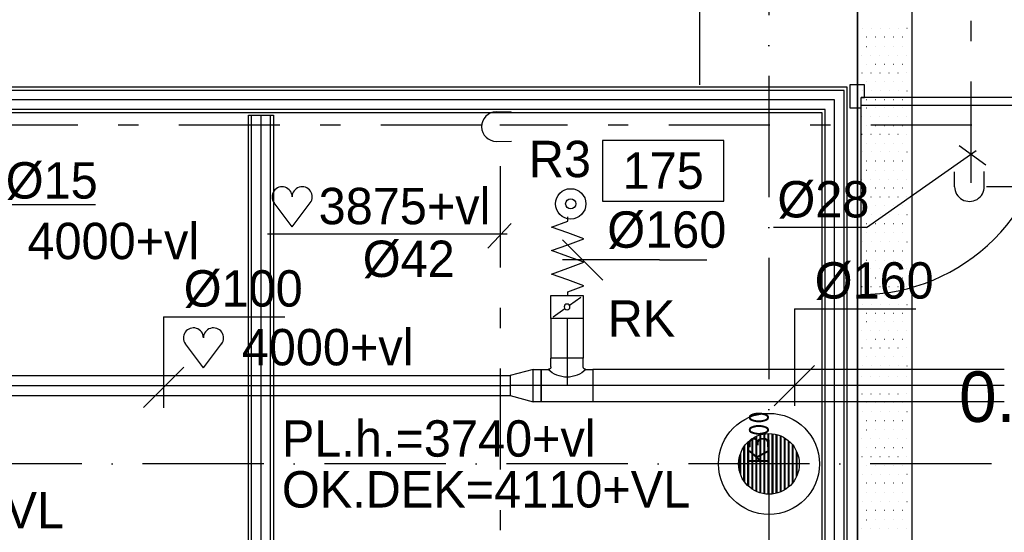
# Model space of a CAD drawing. Extents: x 25315 to 170951, y 867852 to 951952.
# Tile 60 of 119: x 121517 to 126388, y 898089 to 900625. Entities that reach past the tile are written whole.
import ezdxf
from ezdxf.enums import TextEntityAlignment as Align

# ---------------------------------------------------------------- set-up
doc = ezdxf.new("R2010")
doc.units = 0
doc.header["$LTSCALE"] = 100
for name, pattern in [('2322109', [10, 5, -2, 1, -2]), ('CENTER2', [11.25, 7.5, -1.25, 1.25, -1.25]), ('CENTER4', [5, 3.125, -0.625, 0.625, -0.625]), ('DASHDOT', [9, 6, -1.5, 0, -1.5]), ('LURETOUR', [6, 4, -2])]:
    doc.linetypes.add(name, pattern=pattern)
doc.layers.get('0').update_dxf_attribs({"linetype": 'CONTINUOUS'})
for name, color, linetype in [('AL$7----_STRAMIEN', 1, 'DASHDOT'), ('AL$8----_HULPKOLOM', 2, 'CONTINUOUS'), ('AL28----_KONSTRUKTIE', 3, 'CONTINUOUS'), ('ALN-----_BLOCKNAAM', 2, 'CONTINUOUS'), ('ALXAA---_GEWBETON', 12, 'CONTINUOUS'), ('BOUW', 8, 'CONTINUOUS'), ('KABELGOOT', 8, 'CONTINUOUS'), ('WL531---', 4, 'CONTINUOUS'), ('WL561---', 4, 'CONTINUOUS'), ('WL570---', 3, 'CONTINUOUS'), ('WL570---_HARTLIJN', 7, 'CONTINUOUS'), ('WL570---_RETOUR', 3, 'CONTINUOUS'), ('WM570---', 1, 'CONTINUOUS')]:
    doc.layers.add(name, color=color, linetype=linetype)
doc.styles.add('BURO-018', font='BUROFONT.shx', dxfattribs={"height": 180})
doc.styles.add('BURO-025', font='BUROFONT.shx', dxfattribs={"height": 250})
doc.styles.get("Standard").update_dxf_attribs({"font": 'ISOCP'})

# ---------------------------------------------------------------- blocks, each defined once
blk = doc.blocks.new('K300')
at = {"layer": 'ALXAA---_GEWBETON'}
h = blk.add_hatch(dxfattribs=at)
h.set_pattern_fill('GEWPBET', color=256, scale=100, style=0)
h.set_pattern_definition([(0, (0, 0), (0, 20), [])])
edge = h.paths.add_edge_path()
edge.add_arc((0, 0), 150, 0, 360)
at = {"layer": 'AL$8----_HULPKOLOM'}
blk.add_circle((0, 0), 250, dxfattribs=at)
at = {"layer": 'AL28----_KONSTRUKTIE'}
blk.add_circle((0, 0), 150, dxfattribs=at)
at = {"layer": 'ALN-----_BLOCKNAAM', "linetype": 'CONTINUOUS'}
blk.add_text('K300', height=100, dxfattribs=at).set_placement((0, 0))
blk = doc.blocks.new('LU-ORND')
at = {"color": 0, "linetype": 'CONTINUOUS'}
for p, q in [((-3, 1.5), (-3, -1.5)), ((3, 1.5), (-3, 1.5)), ((3, -1.5), (3, 1.5)), ((-3, -1.5), (3, -1.5))]:
    blk.add_line(p, q, dxfattribs=at)
blk = doc.blocks.new('*U144', base_point=(122228.2, 128900.8))
at = {"layer": 'WM570---', "linetype": 'CONTINUOUS'}
for p, q in [((122228.2, 129250.8), (122228.2, 128800.8)), ((122228.2, 129250.8), (122828.1, 129250.8)), ((122327.9, 129000.5), (122128.5, 128801.1))]:
    blk.add_line(p, q, dxfattribs=at)
at = {"layer": 'WM570---', "linetype": 'CONTINUOUS', "style": 'BURO-018'}
blk.add_text('%%c100', height=180, dxfattribs=at).set_placement((122328.2, 129300.8))
blk = doc.blocks.new('*U145', base_point=(125350, 128900.8))
at = {"layer": 'WM570---', "linetype": 'CONTINUOUS'}
for p, q in [((125350, 129280.8), (125350, 128800.8)), ((125350, 129280.8), (125949.9, 129280.8)), ((125449.7, 129000.5), (125250.3, 128801.1))]:
    blk.add_line(p, q, dxfattribs=at)
at = {"layer": 'WM570---', "linetype": 'CONTINUOUS', "style": 'BURO-018'}
blk.add_text('%%c160', height=180, dxfattribs=at).set_placement((125450, 129330.8))
blk = doc.blocks.new('HART')
at = {"color": 1}
for q in [(-39.7, 52.4), (39.7, 52.4)]:
    blk.add_line((0, 0), q, dxfattribs=at)
for centre, start, end in [((-22.1, 65.7), 0, 217.1867), ((22.1, 65.7), 322.8133, 180)]:
    blk.add_arc(centre, 22.1, start, end, dxfattribs=at)
blk = doc.blocks.new('LDS')
at = {"color": 0, "linetype": 'CONTINUOUS'}
for p, q in [((0, 1), (1, 1)), ((0, -1), (1, -1))]:
    blk.add_line(p, q, dxfattribs=at)
blk.add_arc((0, 0), 1, 90, 270, dxfattribs=at)
blk = doc.blocks.new('LU-1D-K-64')
at = {"color": 0, "linetype": 'CONTINUOUS'}
for p, q in [((-0.5, 50), (0.5, 50)), ((-0.5, -50), (0.5, -50))]:
    blk.add_line(p, q, dxfattribs=at)
at = {"layer": 'WL570---_HARTLIJN', "linetype": 'CENTER2'}
blk.add_line((-0.5, 0), (0.5, 0), dxfattribs=at)
blk = doc.blocks.new('LU-1D-VCH-A0647128')
at = {"color": 0, "linetype": 'CONTINUOUS'}
for p, q in [((40, 80), (0, 80)), ((0, 80), (0, -80)), ((40, 80), (153.1, 50)), ((40, -80), (40, 80)), ((153.1, 50), (153.1, -50)), ((0, -80), (40, -80)), ((153.1, -50), (40, -80))]:
    blk.add_line(p, q, dxfattribs=at)
at = {"layer": 'WL570---_HARTLIJN', "linetype": 'CENTER4'}
blk.add_line((0, 0), (153.1, 0), dxfattribs=at)
blk = doc.blocks.new('LU-1D-K-A0')
at = {"color": 0, "linetype": 'CONTINUOUS'}
for p, q in [((-0.5, 80), (0.5, 80)), ((-0.5, -80), (0.5, -80))]:
    blk.add_line(p, q, dxfattribs=at)
at = {"layer": 'WL570---_HARTLIJN', "linetype": 'CENTER2'}
blk.add_line((-0.5, 0), (0.5, 0), dxfattribs=at)
blk = doc.blocks.new('LU-1D-T-5A-A0A05A10086')
at = {"color": 0, "linetype": 'CONTINUOUS'}
for p, q in [((-80, 92.8), (-80, 134.9)), ((-80, 134.9), (80, 134.9)), ((80, 92.8), (80, 134.9)), ((-92.8, 80), (-128.3, 80)), ((-128.3, 80), (-128.3, -80)), ((128.3, 80), (92.8, 80)), ((128.3, -80), (128.3, 80)), ((-128.3, -80), (128.3, -80))]:
    blk.add_line(p, q, dxfattribs=at)
at = {"color": 0, "linetype": 'CONTINUOUS', "flags": 128}
for points in [[(-92.8, 80, 0.02182), (-91.4, 80.1, 0.037214), (-90.6, 80.2, 0.006436), (-88.9, 80.6, 0.02182), (-88.4, 80.8, 0.02182), (-87.4, 81.2, 0.02182), (-86.4, 81.7, 0.02182), (-85.5, 82.3, 0.02182), (-84.6, 83, 0.02182), (-83.7, 83.7, 0.02182), (-83, 84.6, 0.02182), (-82.3, 85.5, 0.02182), (-81.7, 86.4, 0.02182), (-81.2, 87.4, 0.02182), (-80.8, 88.4, 0.02182), (-80.6, 88.9, 0.006436), (-80.2, 90.6, 0.037214), (-80.1, 91.4, 0.02182), (-80, 92.8)], [(80, 92.8, 0.02182), (80.1, 91.4, 0.037214), (80.2, 90.6, 0.006436), (80.6, 88.9, 0.02182), (80.8, 88.4, 0.02182), (81.2, 87.4, 0.02182), (81.7, 86.4, 0.02182), (82.3, 85.5, 0.02182), (83, 84.6, 0.02182), (83.7, 83.7, 0.02182), (84.6, 83, 0.02182), (85.5, 82.3, 0.02182), (86.4, 81.7, 0.02182), (87.4, 81.2, 0.02182), (88.4, 80.8, 0.02182), (88.9, 80.6, 0.006436), (90.6, 80.2, 0.037214), (91.4, 80.1, 0.02182), (92.8, 80)]]:
    blk.add_lwpolyline(points, format="xyb", dxfattribs=at)
at = {"color": 0, "linetype": 'CONTINUOUS'}
blk.add_arc((0, 172.8), 131.2, 225, 315, dxfattribs=at)
at = {"layer": 'WL570---_HARTLIJN', "linetype": 'CENTER4'}
for p, q in [((0, 134.9), (0, 0)), ((-128.3, 0), (128.3, 0))]:
    blk.add_line(p, q, dxfattribs=at)
blk = doc.blocks.new('LU-1D-KL-A072')
at = {"color": 0, "linetype": 'CONTINUOUS'}
for p, q in [((-57.2, 80), (-57.2, -80)), ((57.2, 80), (-57.2, 80)), ((48.9, 68.4), (8.3, 11.6)), ((57.2, -80), (57.2, 80)), ((-8.3, -11.6), (-48.9, -68.4)), ((-57.2, -80), (57.2, -80))]:
    blk.add_line(p, q, dxfattribs=at)
blk.add_circle((0, 0), 14.3, dxfattribs=at)
blk = doc.blocks.new('LU-1D-F-A0187')
at = {"color": 0, "linetype": 'CONTINUOUS'}
for p, q in [((-174.7, 0), (-145.6, 80)), ((-145.6, 80), (-116.5, 0)), ((-58.2, 0), (-29.1, 80)), ((-29.1, 80), (0, 0)), ((58.2, 0), (87.4, 80)), ((87.4, 80), (116.5, 0)), ((-195.6, 0), (-174.7, 0)), ((-116.5, 0), (-87.4, -80)), ((-87.4, -80), (-58.2, 0)), ((0, 0), (29.1, -80)), ((29.1, -80), (58.2, 0)), ((116.5, 0), (145.6, -80)), ((145.6, -80), (174.7, 0)), ((174.7, 0), (195.6, 0))]:
    blk.add_line(p, q, dxfattribs=at)
blk = doc.blocks.new('LU-ORNAM-969610')
at = {"color": 0, "linetype": 'CONTINUOUS'}
for radius in [75, 25]:
    blk.add_circle((0, 0), radius, dxfattribs=at)

msp = doc.modelspace()

# ---------------------------------------------------------------- hatches: boundary and pattern name
at = {"layer": 'BOUW'}
h = msp.add_hatch(dxfattribs=at)
h.set_pattern_fill('GEWPBET', color=256, scale=100, angle=90, style=0)
h.set_pattern_definition([(90, (125223.774, 898427.546), (-20, 1e-15), [])])
edge = h.paths.add_edge_path()
edge.add_arc((125223.8, 898427.5), 150, 0, 360)

# ---------------------------------------------------------------- linework, layer by layer
at = {"layer": 'AL$7----_STRAMIEN', "color": 1}
for p, q in [((125223.6, 948952.5), (125223.6, 877210.3)), ((129025.4, 898427.5), (114934.4, 898427.5))]:
    msp.add_line(p, q, dxfattribs=at)
at = {"layer": 'BOUW'}
for p, q in [((124880.6, 909185.7), (124880.6, 900302.7)), ((125611.1, 900290.2), (118113.6, 900290.2)), ((125596.1, 900275.2), (118113.6, 900275.2)), ((125596.1, 896580.2), (125596.1, 900275.2)), ((125611.1, 896565.2), (125611.1, 900290.2)), ((125548.6, 900227.7), (118113.6, 900227.7)), ((125548.6, 896627.7), (125548.6, 900227.7)), ((125501.1, 900180.2), (118113.6, 900180.2)), ((125501.1, 896675.2), (125501.1, 900180.2)), ((118113.6, 900165.2), (125486.1, 900165.2)), ((125486.1, 900165.2), (125486.1, 896690.2))]:
    msp.add_line(p, q, dxfattribs=at)
for points in [[(125623.6, 900188.7), (125679.6, 900188.7), (125679.6, 900239.7), (125696.6, 900239.7), (125696.6, 900302.7), (125623.6, 900302.7), (125623.6, 900239.7), (125623.6, 900239.7), (125623.6, 900188.7), (125679.6, 900188.7)], [(126609.6, 900239.7), (125679.6, 900239.7)], [(126609.6, 900199.7), (125679.6, 900199.7)], [(125679.6, 899265.7), (125679.6, 900199.7)], [(122663.1, 896702.7), (122663.1, 900152.7)], [(122710.6, 896702.7), (122710.6, 900152.7)], [(122758.1, 896702.7), (122758.1, 900152.7)]]:
    msp.add_lwpolyline(points, dxfattribs=at)
msp.add_lwpolyline([(122648.1, 896702.7), (122648.1, 900152.7), (122773.1, 900152.7), (122773.1, 896702.7)], close=True, dxfattribs=at)
for radius in [250, 150]:
    msp.add_circle((125223.8, 898427.5), radius, dxfattribs=at)
msp.add_arc((125679, 900196.3), 930.6, 270.0361, 0.2098, dxfattribs=at)
at = {"layer": 'KABELGOOT', "color": 8}
for p, q in [((125662.3, 913379.1, 3710), (125662.3, 890546.9, 3710)), ((125662.3, 890546.9, 3650), (125662.3, 913379.1, 3650)), ((125932.3, 890546.9, 3650), (125932.3, 913379.1, 3650)), ((125932.3, 890546.9, 3710), (125932.3, 913379.1, 3710))]:
    msp.add_line(p, q, dxfattribs=at)
at = {"layer": 'WL531---', "linetype": '2322109'}
for p, q in [((126223.5, 899818.5), (126223.5, 915908.7)), ((123804, 900103.5), (119431.7, 900103.5)), ((126227.7, 900103.5), (123892.7, 900103.5)), ((123895.8, 891399.4), (123895.8, 900032.5)), ((127430.4, 899797.5), (126300.6, 899797.5))]:
    msp.add_line(p, q, dxfattribs=at)
at = {"layer": 'WL531---', "color": 8}
for p, q in [((125684.4, 900582.8), (125685.1, 900582.8)), ((125728.9, 900582.8), (125729.6, 900582.8)), ((125773.3, 900582.8), (125774, 900582.8)), ((125817.8, 900582.8), (125818.5, 900582.8)), ((125862.2, 900582.8), (125862.9, 900582.8)), ((125906.7, 900582.8), (125907.4, 900582.8)), ((125707, 900539.1), (125707.7, 900539.1)), ((125751.4, 900539.1), (125752.1, 900539.1)), ((125795.9, 900539.1), (125796.6, 900539.1)), ((125840.3, 900539.1), (125841, 900539.1)), ((125884.8, 900539.1), (125885.5, 900539.1)), ((125704.9, 900492.4), (125705.6, 900492.4)), ((125749.3, 900492.4), (125750, 900492.4)), ((125793.8, 900492.4), (125794.5, 900492.4)), ((125838.2, 900492.4), (125838.9, 900492.4)), ((125882.7, 900492.4), (125883.4, 900492.4)), ((125683, 900448.6), (125683.7, 900448.6)), ((125727.5, 900448.6), (125728.2, 900448.6)), ((125771.9, 900448.6), (125772.6, 900448.6)), ((125816.4, 900448.6), (125817.1, 900448.6)), ((125860.8, 900448.6), (125861.5, 900448.6)), ((125905.3, 900448.6), (125906, 900448.6)), ((125683.7, 900361.1), (125684.4, 900361.1)), ((125705.6, 900404.9), (125706.3, 900404.9)), ((125728.2, 900361.1), (125728.9, 900361.1)), ((125750, 900404.9), (125750.7, 900404.9)), ((125772.6, 900361.1), (125773.3, 900361.1)), ((125794.5, 900404.9), (125795.2, 900404.9)), ((125817.1, 900361.1), (125817.8, 900361.1)), ((125838.9, 900404.9), (125839.6, 900404.9)), ((125861.5, 900361.1), (125862.2, 900361.1)), ((125883.4, 900404.9), (125884.1, 900404.9)), ((125906, 900361.1), (125906.7, 900361.1)), ((125706.3, 900317.4), (125707, 900317.4)), ((125750.7, 900317.4), (125751.4, 900317.4)), ((125795.2, 900317.4), (125795.9, 900317.4)), ((125839.6, 900317.4), (125840.3, 900317.4)), ((125884.1, 900317.4), (125884.8, 900317.4)), ((125684.4, 900273.6), (125685.1, 900273.6)), ((125728.9, 900273.6), (125729.6, 900273.6)), ((125773.3, 900273.6), (125774, 900273.6)), ((125817.8, 900273.6), (125818.5, 900273.6)), ((125862.2, 900273.6), (125862.9, 900273.6)), ((125906.7, 900273.6), (125907.4, 900273.6)), ((125707, 900229.9), (125707.7, 900229.9)), ((125751.4, 900229.9), (125752.1, 900229.9)), ((125795.9, 900229.9), (125796.6, 900229.9)), ((125840.3, 900229.9), (125841, 900229.9)), ((125884.8, 900229.9), (125885.5, 900229.9)), ((125704.9, 900189), (125705.6, 900189)), ((125749.3, 900189), (125750, 900189)), ((125793.8, 900189), (125794.5, 900189)), ((125838.2, 900189), (125838.9, 900189)), ((125882.7, 900189), (125883.4, 900189)), ((125683, 900145.3), (125683.7, 900145.3)), ((125727.5, 900145.3), (125728.2, 900145.3)), ((125771.9, 900145.3), (125772.6, 900145.3)), ((125816.4, 900145.3), (125817.1, 900145.3)), ((125860.8, 900145.3), (125861.5, 900145.3)), ((125905.3, 900145.3), (125906, 900145.3)), ((125705.6, 900101.5), (125706.3, 900101.5)), ((125750, 900101.5), (125750.7, 900101.5)), ((125794.5, 900101.5), (125795.2, 900101.5)), ((125838.9, 900101.5), (125839.6, 900101.5)), ((125883.4, 900101.5), (125884.1, 900101.5)), ((125683.7, 900057.8), (125684.4, 900057.8)), ((125728.2, 900057.8), (125728.9, 900057.8)), ((125772.6, 900057.8), (125773.3, 900057.8)), ((125817.1, 900057.8), (125817.8, 900057.8)), ((125861.5, 900057.8), (125862.2, 900057.8)), ((125906, 900057.8), (125906.7, 900057.8)), ((125706.3, 900014), (125707, 900014)), ((125750.7, 900014), (125751.4, 900014)), ((125795.2, 900014), (125795.9, 900014)), ((125839.6, 900014), (125840.3, 900014)), ((125884.1, 900014), (125884.8, 900014)), ((125684.4, 899970.3), (125685.1, 899970.3)), ((125707, 899926.5), (125707.7, 899926.5)), ((125728.9, 899970.3), (125729.6, 899970.3)), ((125751.4, 899926.5), (125752.1, 899926.5)), ((125773.3, 899970.3), (125774, 899970.3)), ((125795.9, 899926.5), (125796.6, 899926.5)), ((125817.8, 899970.3), (125818.5, 899970.3)), ((125840.3, 899926.5), (125841, 899926.5)), ((125862.2, 899970.3), (125862.9, 899970.3)), ((125884.8, 899926.5), (125885.5, 899926.5)), ((125906.7, 899970.3), (125907.4, 899970.3)), ((125704.9, 899879.8), (125705.6, 899879.8)), ((125749.3, 899879.8), (125750, 899879.8)), ((125793.8, 899879.8), (125794.5, 899879.8)), ((125838.2, 899879.8), (125838.9, 899879.8)), ((125882.7, 899879.8), (125883.4, 899879.8)), ((125683, 899836.1), (125683.7, 899836.1)), ((125727.5, 899836.1), (125728.2, 899836.1)), ((125771.9, 899836.1), (125772.6, 899836.1)), ((125816.4, 899836.1), (125817.1, 899836.1)), ((125860.8, 899836.1), (125861.5, 899836.1)), ((125905.3, 899836.1), (125906, 899836.1)), ((125705.6, 899792.3), (125706.3, 899792.3)), ((125750, 899792.3), (125750.7, 899792.3)), ((125794.5, 899792.3), (125795.2, 899792.3)), ((125838.9, 899792.3), (125839.6, 899792.3)), ((125883.4, 899792.3), (125884.1, 899792.3)), ((125683.7, 899748.6), (125684.4, 899748.6)), ((125728.2, 899748.6), (125728.9, 899748.6)), ((125772.6, 899748.6), (125773.3, 899748.6)), ((125817.1, 899748.6), (125817.8, 899748.6)), ((125861.5, 899748.6), (125862.2, 899748.6)), ((125906, 899748.6), (125906.7, 899748.6)), ((125706.3, 899704.8), (125707, 899704.8)), ((125750.7, 899704.8), (125751.4, 899704.8)), ((125795.2, 899704.8), (125795.9, 899704.8)), ((125839.6, 899704.8), (125840.3, 899704.8)), ((125884.1, 899704.8), (125884.8, 899704.8)), ((125684.4, 899661.1), (125685.1, 899661.1)), ((125728.9, 899661.1), (125729.6, 899661.1)), ((125773.3, 899661.1), (125774, 899661.1)), ((125817.8, 899661.1), (125818.5, 899661.1)), ((125862.2, 899661.1), (125862.9, 899661.1)), ((125906.7, 899661.1), (125907.4, 899661.1)), ((125707, 899617.3), (125707.7, 899617.3)), ((125751.4, 899617.3), (125752.1, 899617.3)), ((125795.9, 899617.3), (125796.6, 899617.3)), ((125840.3, 899617.3), (125841, 899617.3)), ((125884.8, 899617.3), (125885.5, 899617.3)), ((125706.3, 899569.6), (125707, 899569.6)), ((125750.7, 899569.6), (125751.4, 899569.6)), ((125795.2, 899569.6), (125795.9, 899569.6)), ((125839.6, 899569.6), (125840.3, 899569.6)), ((125884.1, 899569.6), (125884.8, 899569.6)), ((125684.4, 899525.9), (125685.1, 899525.9)), ((125728.9, 899525.9), (125729.6, 899525.9)), ((125773.3, 899525.9), (125774, 899525.9)), ((125817.8, 899525.9), (125818.5, 899525.9)), ((125862.2, 899525.9), (125862.9, 899525.9)), ((125906.7, 899525.9), (125907.4, 899525.9)), ((125704.9, 899435.4), (125705.6, 899435.4)), ((125707, 899482.1), (125707.7, 899482.1)), ((125749.3, 899435.4), (125750, 899435.4)), ((125751.4, 899482.1), (125752.1, 899482.1)), ((125793.8, 899435.4), (125794.5, 899435.4)), ((125795.9, 899482.1), (125796.6, 899482.1)), ((125838.2, 899435.4), (125838.9, 899435.4)), ((125840.3, 899482.1), (125841, 899482.1)), ((125882.7, 899435.4), (125883.4, 899435.4)), ((125884.8, 899482.1), (125885.5, 899482.1)), ((125683, 899391.7), (125683.7, 899391.7)), ((125727.5, 899391.7), (125728.2, 899391.7)), ((125771.9, 899391.7), (125772.6, 899391.7)), ((125816.4, 899391.7), (125817.1, 899391.7)), ((125860.8, 899391.7), (125861.5, 899391.7)), ((125905.3, 899391.7), (125906, 899391.7)), ((125705.6, 899347.9), (125706.3, 899347.9)), ((125750, 899347.9), (125750.7, 899347.9)), ((125794.5, 899347.9), (125795.2, 899347.9)), ((125838.9, 899347.9), (125839.6, 899347.9)), ((125883.4, 899347.9), (125884.1, 899347.9)), ((125683.7, 899304.2), (125684.4, 899304.2)), ((125728.2, 899304.2), (125728.9, 899304.2)), ((125772.6, 899304.2), (125773.3, 899304.2)), ((125817.1, 899304.2), (125817.8, 899304.2)), ((125861.5, 899304.2), (125862.2, 899304.2)), ((125906, 899304.2), (125906.7, 899304.2)), ((125706.3, 899260.4), (125707, 899260.4)), ((125750.7, 899260.4), (125751.4, 899260.4)), ((125795.2, 899260.4), (125795.9, 899260.4)), ((125839.6, 899260.4), (125840.3, 899260.4)), ((125884.1, 899260.4), (125884.8, 899260.4)), ((125684.4, 899216.7), (125685.1, 899216.7)), ((125728.9, 899216.7), (125729.6, 899216.7)), ((125773.3, 899216.7), (125774, 899216.7)), ((125817.8, 899216.7), (125818.5, 899216.7)), ((125862.2, 899216.7), (125862.9, 899216.7)), ((125906.7, 899216.7), (125907.4, 899216.7)), ((125707, 899172.9), (125707.7, 899172.9)), ((125751.4, 899172.9), (125752.1, 899172.9)), ((125795.9, 899172.9), (125796.6, 899172.9)), ((125840.3, 899172.9), (125841, 899172.9)), ((125884.8, 899172.9), (125885.5, 899172.9)), ((125704.9, 899132), (125705.6, 899132)), ((125749.3, 899132), (125750, 899132)), ((125793.8, 899132), (125794.5, 899132)), ((125838.2, 899132), (125838.9, 899132)), ((125882.7, 899132), (125883.4, 899132)), ((125683, 899088.3), (125683.7, 899088.3)), ((125727.5, 899088.3), (125728.2, 899088.3)), ((125771.9, 899088.3), (125772.6, 899088.3)), ((125816.4, 899088.3), (125817.1, 899088.3)), ((125860.8, 899088.3), (125861.5, 899088.3)), ((125905.3, 899088.3), (125906, 899088.3)), ((125683.7, 899000.8), (125684.4, 899000.8)), ((125705.6, 899044.5), (125706.3, 899044.5)), ((125728.2, 899000.8), (125728.9, 899000.8)), ((125750, 899044.5), (125750.7, 899044.5)), ((125772.6, 899000.8), (125773.3, 899000.8)), ((125794.5, 899044.5), (125795.2, 899044.5)), ((125817.1, 899000.8), (125817.8, 899000.8)), ((125838.9, 899044.5), (125839.6, 899044.5)), ((125861.5, 899000.8), (125862.2, 899000.8)), ((125883.4, 899044.5), (125884.1, 899044.5)), ((125906, 899000.8), (125906.7, 899000.8)), ((125706.3, 898957), (125707, 898957)), ((125750.7, 898957), (125751.4, 898957)), ((125795.2, 898957), (125795.9, 898957)), ((125839.6, 898957), (125840.3, 898957)), ((125884.1, 898957), (125884.8, 898957)), ((125684.4, 898913.3), (125685.1, 898913.3)), ((125728.9, 898913.3), (125729.6, 898913.3)), ((125773.3, 898913.3), (125774, 898913.3)), ((125817.8, 898913.3), (125818.5, 898913.3)), ((125862.2, 898913.3), (125862.9, 898913.3)), ((125906.7, 898913.3), (125907.4, 898913.3)), ((125683, 898861), (125683.7, 898861)), ((125727.5, 898861), (125728.2, 898861)), ((125771.9, 898861), (125772.6, 898861)), ((125816.4, 898861), (125817.1, 898861)), ((125860.8, 898861), (125861.5, 898861)), ((125905.3, 898861), (125906, 898861)), ((125705.6, 898817.3), (125706.3, 898817.3)), ((125750, 898817.3), (125750.7, 898817.3)), ((125794.5, 898817.3), (125795.2, 898817.3)), ((125838.9, 898817.3), (125839.6, 898817.3)), ((125883.4, 898817.3), (125884.1, 898817.3)), ((125683.7, 898773.5), (125684.4, 898773.5)), ((125728.2, 898773.5), (125728.9, 898773.5)), ((125772.6, 898773.5), (125773.3, 898773.5)), ((125817.1, 898773.5), (125817.8, 898773.5)), ((125861.5, 898773.5), (125862.2, 898773.5)), ((125906, 898773.5), (125906.7, 898773.5)), ((125706.3, 898729.8), (125707, 898729.8)), ((125750.7, 898729.8), (125751.4, 898729.8)), ((125795.2, 898729.8), (125795.9, 898729.8)), ((125839.6, 898729.8), (125840.3, 898729.8)), ((125884.1, 898729.8), (125884.8, 898729.8)), ((125684.4, 898686), (125685.1, 898686)), ((125728.9, 898686), (125729.6, 898686)), ((125773.3, 898686), (125774, 898686)), ((125817.8, 898686), (125818.5, 898686)), ((125862.2, 898686), (125862.9, 898686)), ((125906.7, 898686), (125907.4, 898686)), ((125707, 898642.3), (125707.7, 898642.3)), ((125751.4, 898642.3), (125752.1, 898642.3)), ((125795.9, 898642.3), (125796.6, 898642.3)), ((125840.3, 898642.3), (125841, 898642.3)), ((125884.8, 898642.3), (125885.5, 898642.3)), ((125704.9, 898595.6), (125705.6, 898595.6)), ((125749.3, 898595.6), (125750, 898595.6)), ((125793.8, 898595.6), (125794.5, 898595.6)), ((125838.2, 898595.6), (125838.9, 898595.6)), ((125882.7, 898595.6), (125883.4, 898595.6)), ((125683, 898551.8), (125683.7, 898551.8)), ((125727.5, 898551.8), (125728.2, 898551.8)), ((125771.9, 898551.8), (125772.6, 898551.8)), ((125816.4, 898551.8), (125817.1, 898551.8)), ((125860.8, 898551.8), (125861.5, 898551.8)), ((125905.3, 898551.8), (125906, 898551.8)), ((125683.7, 898464.3), (125684.4, 898464.3)), ((125705.6, 898508.1), (125706.3, 898508.1)), ((125728.2, 898464.3), (125728.9, 898464.3)), ((125750, 898508.1), (125750.7, 898508.1)), ((125772.6, 898464.3), (125773.3, 898464.3)), ((125794.5, 898508.1), (125795.2, 898508.1)), ((125817.1, 898464.3), (125817.8, 898464.3)), ((125838.9, 898508.1), (125839.6, 898508.1)), ((125861.5, 898464.3), (125862.2, 898464.3)), ((125883.4, 898508.1), (125884.1, 898508.1)), ((125906, 898464.3), (125906.7, 898464.3)), ((125706.3, 898420.6), (125707, 898420.6)), ((125750.7, 898420.6), (125751.4, 898420.6)), ((125795.2, 898420.6), (125795.9, 898420.6)), ((125839.6, 898420.6), (125840.3, 898420.6)), ((125884.1, 898420.6), (125884.8, 898420.6)), ((125684.4, 898376.8), (125685.1, 898376.8)), ((125728.9, 898376.8), (125729.6, 898376.8)), ((125773.3, 898376.8), (125774, 898376.8)), ((125817.8, 898376.8), (125818.5, 898376.8)), ((125862.2, 898376.8), (125862.9, 898376.8)), ((125906.7, 898376.8), (125907.4, 898376.8)), ((125707, 898333.1), (125707.7, 898333.1)), ((125751.4, 898333.1), (125752.1, 898333.1)), ((125795.9, 898333.1), (125796.6, 898333.1)), ((125840.3, 898333.1), (125841, 898333.1)), ((125884.8, 898333.1), (125885.5, 898333.1)), ((125706.3, 898285.4), (125707, 898285.4)), ((125750.7, 898285.4), (125751.4, 898285.4)), ((125795.2, 898285.4), (125795.9, 898285.4)), ((125839.6, 898285.4), (125840.3, 898285.4)), ((125884.1, 898285.4), (125884.8, 898285.4)), ((125684.4, 898241.6), (125685.1, 898241.6)), ((125728.9, 898241.6), (125729.6, 898241.6)), ((125773.3, 898241.6), (125774, 898241.6)), ((125817.8, 898241.6), (125818.5, 898241.6)), ((125862.2, 898241.6), (125862.9, 898241.6)), ((125906.7, 898241.6), (125907.4, 898241.6)), ((125707, 898197.9), (125707.7, 898197.9)), ((125751.4, 898197.9), (125752.1, 898197.9)), ((125795.9, 898197.9), (125796.6, 898197.9)), ((125840.3, 898197.9), (125841, 898197.9)), ((125884.8, 898197.9), (125885.5, 898197.9)), ((125704.9, 898151.2), (125705.6, 898151.2)), ((125749.3, 898151.2), (125750, 898151.2)), ((125793.8, 898151.2), (125794.5, 898151.2)), ((125838.2, 898151.2), (125838.9, 898151.2)), ((125882.7, 898151.2), (125883.4, 898151.2)), ((125683, 898107.4), (125683.7, 898107.4)), ((125727.5, 898107.4), (125728.2, 898107.4)), ((125771.9, 898107.4), (125772.6, 898107.4)), ((125816.4, 898107.4), (125817.1, 898107.4)), ((125860.8, 898107.4), (125861.5, 898107.4)), ((125905.3, 898107.4), (125906, 898107.4))]:
    msp.add_line(p, q, dxfattribs=at)
at = {"layer": 'WL561---', "color": 1}
for p, q in [((121890.9, 899708.5), (121394.7, 899708.5)), ((125706.7, 899596.7), (125246.1, 899596.7))]:
    msp.add_line(p, q, dxfattribs=at)
at = {"layer": 'WL570---', "color": 1, "linetype": 'CONTINUOUS'}
for p, q in [((123832.4, 899494.8), (123948.5, 899615.9)), ((122742, 899565.4), (123928.3, 899565.4))]:
    msp.add_line(p, q, dxfattribs=at)
at = {"layer": 'WM570---'}
for p, q in [((125706.7, 899596.7), (126248.4, 899978.1)), ((126165, 900001.9), (126296, 899906.7))]:
    msp.add_line(p, q, dxfattribs=at)
at = {"layer": 'WM570---', "linetype": 'CONTINUOUS'}
for p, q in [((124202.7, 899536.2), (124402.1, 899336.8)), ((124682.4, 899436.5), (124202.4, 899436.5)), ((124682.4, 899436.5), (124915.7, 899436.5))]:
    msp.add_line(p, q, dxfattribs=at)

# ---------------------------------------------------------------- block references
at = {"layer": 'BOUW', "rotation": 90}
msp.add_blockref('K300', (125223.8, 898427.5), dxfattribs=at)
at = {"layer": 'WL531---', "color": 2, "xscale": 73.5, "yscale": 73.5, "zscale": 73.5}
for p, rotation in [((123875.5, 900096), 0.6028417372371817), ((126215.7, 899799.3), 90.60284173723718)]:
    msp.add_blockref('LDS', p, dxfattribs=dict(at, rotation=rotation))
at = {"layer": 'WL570---', "color": 1, "xscale": 2.25, "yscale": 2.25, "zscale": 2.25}
msp.add_blockref('HART', (122864.6, 899600.7), dxfattribs=at)
at = {"layer": 'WL570---_RETOUR'}
msp.add_blockref('LU-ORNAM-969610', (124242.8, 899713.8), dxfattribs=at)
at = {"layer": 'WL570---_RETOUR', "linetype": 'LURETOUR'}
for name, p, xscale, rotation in [('LU-1D-F-A0187', (124228, 899453.6), -1, 270), ('LU-1D-K-A0', (124224.7, 899049), -198.0883496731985, 90), ('LU-1D-K-64', (122279.2, 898815), -3328.175275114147, 180)]:
    msp.add_blockref(name, p, dxfattribs=dict(at, xscale=xscale, rotation=rotation))
at = {"layer": 'WL570---_RETOUR', "linetype": 'CONTINUOUS', "xscale": -1, "rotation": 90}
msp.add_blockref('LU-1D-KL-A072', (124224.7, 899203.8), dxfattribs=at)
at = {"layer": 'WL570---_RETOUR', "linetype": 'LURETOUR'}
for name, p, xscale in [('LU-1D-T-5A-A0A05A10086', (124224.7, 898815), -1), ('LU-1D-VCH-A0647128', (124096.4, 898815), -1), ('LU-1D-K-A0', (125370.4, 898815), -2034.84439646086)]:
    msp.add_blockref(name, p, dxfattribs=dict(at, xscale=xscale))
at = {"layer": 'WM570---'}
ref = msp.add_blockref('LU-ORND', (124700.3, 899876.8), dxfattribs=dict(at, xscale=100, yscale=100, zscale=100))
ref.add_attrib('LU_TEXT1', '175', dxfattribs={"layer": '0', "color": 1, "linetype": 'CONTINUOUS', "height": 180, "style": 'BURO-018'}).set_placement((124700.3, 899876.8), align=Align.MIDDLE)
for name, p in [('*U144', (122228.2, 898805.5)), ('*U145', (125350, 898815))]:
    msp.add_blockref(name, p, dxfattribs=at)
at = {"layer": 'WM570---', "xscale": 2.25, "yscale": 2.25, "zscale": 2.25}
msp.add_blockref('HART', (122425.8, 898902.7), dxfattribs=at)

# ---------------------------------------------------------------- texts
at = {"layer": 'BOUW', "style": 'BURO-025'}
msp.add_text('0.805', height=250, dxfattribs=at).set_placement((126164.1, 898634.9))
at = {"layer": 'BOUW', "color": 1, "style": 'BURO-018'}
for s, p in [('PL.h.=3740+vl ', (122813.8, 898463.2)), ('OK.DEK=4110+VL', (122813.8, 898211.7)), ('OK.DEK=4110+VL', (119715.4, 898108))]:
    msp.add_text(s, height=180, dxfattribs=at).set_placement(p)
at = {"layer": 'WL570---', "color": 1, "style": 'BURO-018'}
for s, p in [('R3', (124035.5, 899845.7)), ('RK', (124425.8, 899056.5))]:
    msp.add_text(s, height=180, dxfattribs=at).set_placement(p)
at = {"layer": 'WL570---_HARTLIJN', "color": 1, "linetype": 'CENTER4', "style": 'BURO-018'}
for s, p in [('%%c15', (121447.8, 899739.9)), ('%%c28', (125265.7, 899646.5)), ('%%c42', (123214, 899351.9))]:
    msp.add_text(s, height=180, dxfattribs=at).set_placement(p)
at = {"layer": 'WM570---', "color": 1, "style": 'BURO-018'}
for s, p in [('3875+vl', (122995.6, 899612.9)), ('4000+vl', (121555, 899440.1)), ('4000+vl', (122615.2, 898914.9))]:
    msp.add_text(s, height=180, dxfattribs=at).set_placement(p)
at = {"layer": 'WM570---', "linetype": 'CONTINUOUS', "style": 'BURO-018'}
msp.add_text('%%c160', height=180, dxfattribs=at).set_placement((124424, 899496.6))

doc.saveas('drawing.dxf')
